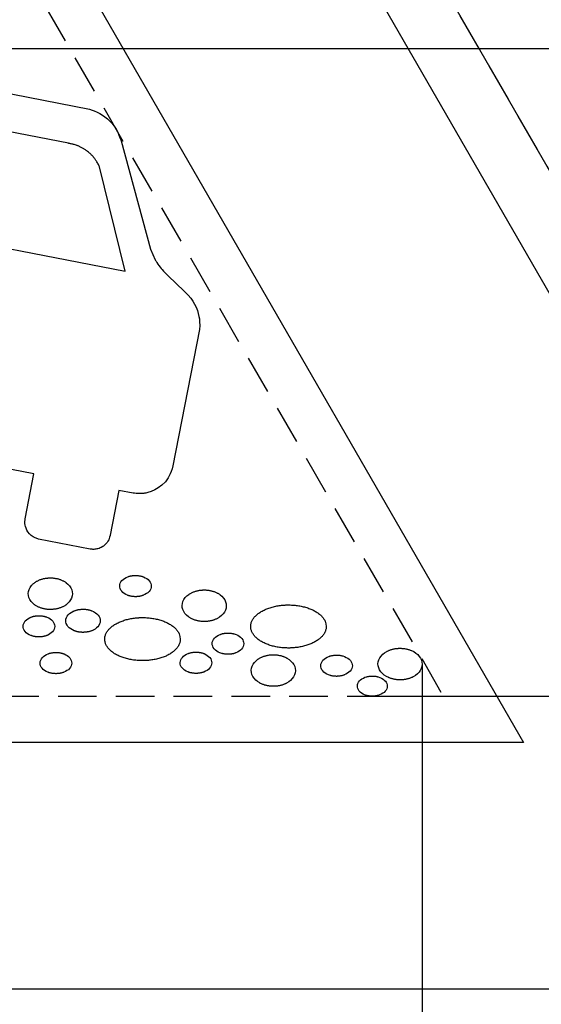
# Model space of a CAD drawing. Header units: millimetres. Extents: x -29 to 951, y -155 to 779.
# Tile 4 of 6: x 534 to 703, y 15 to 334. Entities that reach past the tile are written whole.
import ezdxf

# ---------------------------------------------------------------- set-up
doc = ezdxf.new("R2010")
doc.units = ezdxf.units.MM
doc.header["$LTSCALE"] = 5
doc.linetypes.add('ČÁRKOVANÁX2', pattern=[1.5, 1, -0.5])
doc.layers.add('Kóty', color=2, linetype='Continuous')
doc.layers.add('Značka', color=7, linetype='Continuous')
doc.styles.get("Standard").update_dxf_attribs({"font": 'romand.shx', "height": 25})
doc.dimstyles.get("Standard").update_dxf_attribs({"dimtxt": 25, "dimasz": 30, "dimexe": 0.18, "dimexo": 0.0625, "dimgap": 12.5, "dimtad": 1, "dimdec": 0, "dimzin": 0, "dimdsep": 46, "dimtxsty": 'Standard', "dimcen": 0.09, "dimadec": 0, "dimazin": 0, "dimtfac": 1, "dimtdec": 0, "dimtofl": 0, "dimtmove": 0, "dimatfit": 3, "dimfxl": 1, "dimtolj": 1, "dimtzin": 0, "dimarcsym": 0})

# ---------------------------------------------------------------- blocks, each defined once
blk = doc.blocks.new('*D0')
at = {"layer": 'Defpoints', "color": 0, "transparency": 16777216}
for p in [(209.59, 153.74), (664.59, 125.4), (664.59, -74.94)]:
    blk.add_point(p, dxfattribs=at)
at = {"layer": 'Kóty', "color": 0, "lineweight": -2, "transparency": 16777216}
for p, q in [((209.59, 153.68), (209.59, -75.12)), ((664.59, 125.34), (664.59, -75.12)), ((239.59, -74.94), (634.59, -74.94))]:
    blk.add_line(p, q, dxfattribs=at)
at = {"layer": 'Kóty', "color": 0, "transparency": 16777216}
for points in [[(239.59, -69.94), (239.59, -79.94), (209.59, -74.94)], [(634.59, -69.94), (634.59, -79.94), (664.59, -74.94)]]:
    blk.add_solid(points, dxfattribs=at)
at = {"layer": 'Kóty', "color": 0, "transparency": 16777216, "insert": (437.09, -49.94), "char_height": 25, "attachment_point": 5}
blk.add_mtext('\\A1;455', dxfattribs=at)
blk = doc.blocks.new('*D2')
at = {"layer": 'Defpoints', "color": 0, "transparency": 16777216}
for p in [(453.54, 325), (945.72, 325), (648.54, 115)]:
    blk.add_point(p, dxfattribs=at)
at = {"layer": 'Kóty', "color": 0, "lineweight": -2, "transparency": 16777216}
for p, q in [((453.61, 325), (945.9, 325)), ((945.72, 145), (945.72, 295)), ((648.6, 115), (945.9, 115))]:
    blk.add_line(p, q, dxfattribs=at)
at = {"layer": 'Kóty', "color": 0, "transparency": 16777216}
for points in [[(940.72, 295), (950.72, 295), (945.72, 325)], [(940.72, 145), (950.72, 145), (945.72, 115)]]:
    blk.add_solid(points, dxfattribs=at)
at = {"layer": 'Kóty', "color": 0, "transparency": 16777216, "insert": (920.72, 220), "char_height": 25, "attachment_point": 5, "rotation": 90}
blk.add_mtext('\\A1;210', dxfattribs=at)

msp = doc.modelspace()

# ---------------------------------------------------------------- linework, layer by layer
at = {"layer": 'Značka', "color": 6, "linetype": 'ČÁRKOVANÁX2', "ltscale": 2.5}
for points in [[(870.72, 0), (420.72, 779.42), (-29.28, 0)], [(169.9, 114.94), (420.72, 549.36), (671.53, 114.94)]]:
    msp.add_lwpolyline(points, close=True, dxfattribs=at)
at = {"layer": 'Značka', "color": 5}
for points in [[(836.08, 60), (455.36, 719.42), (454.24, 721.19, 0.010748), (453.08, 722.93, 0.055773), (447.54, 729.17, 0.055979), (440.72, 734.06, 0.069561), (431.09, 738.14, 0.069791), (420.72, 739.42, 0.069502), (410.36, 738.12, 0.067732), (400.72, 734.06, 0.055944), (393.86, 729.2, 0.061133), (388.36, 722.93, 0.012257), (387.19, 721.2), (386.08, 719.42), (5.36, 60, 0.003576)], [(551.21, 148.22), (551.21, 148.19), (551.21, 148.16), (551.13, 147.48), (550.94, 146.83), (550.62, 146.19), (550.2, 145.61), (549.66, 145.04), (549.04, 144.56), (549.01, 144.53), (548.97, 144.51), (548.83, 144.41), (548.69, 144.32), (548.51, 144.21), (548.32, 144.11), (548.13, 144.01), (547.94, 143.92), (547.74, 143.84), (547.55, 143.76), (547.34, 143.67), (547.13, 143.6), (546.91, 143.53), (546.69, 143.46), (546.48, 143.4), (546.26, 143.35), (546.04, 143.3), (545.81, 143.26), (545.58, 143.22), (545.35, 143.19), (545.12, 143.16), (544.89, 143.14, -0.006231), (544.66, 143.12, -0.006823), (544.43, 143.11, -0.006436), (544.19, 143.1), (543.96, 143.1), (543.73, 143.11), (543.5, 143.12), (543.26, 143.13), (543.03, 143.15), (542.8, 143.18), (542.57, 143.21), (542.34, 143.25), (542.11, 143.29), (541.89, 143.34), (541.67, 143.39), (541.46, 143.45), (541.24, 143.51), (541.03, 143.58), (540.82, 143.66), (540.61, 143.74), (540.4, 143.82), (540.21, 143.91), (540.01, 144), (539.83, 144.09), (539.64, 144.19), (539.46, 144.3), (539.28, 144.41), (539.14, 144.5), (539, 144.6), (538.97, 144.63), (538.93, 144.65), (538.34, 145.15), (537.82, 145.72), (537.42, 146.31), (537.12, 146.96), (536.95, 147.62), (536.9, 148.29), (536.98, 148.97), (537.17, 149.61), (537.49, 150.26), (537.91, 150.84), (537.93, 150.87), (537.96, 150.9), (538.06, 151.02), (538.17, 151.14), (538.31, 151.28), (538.45, 151.41), (538.6, 151.54), (538.75, 151.66), (538.9, 151.78), (539.06, 151.89), (539.24, 152.01), (539.42, 152.13), (539.6, 152.24), (539.79, 152.34), (539.98, 152.44), (540.17, 152.53), (540.36, 152.61), (540.56, 152.69), (540.77, 152.78), (540.98, 152.85), (541.2, 152.92), (541.41, 152.99), (541.63, 153.05), (541.85, 153.1), (542.07, 153.15), (542.29, 153.19), (542.52, 153.23), (542.75, 153.26), (542.99, 153.29), (543.22, 153.31, -0.006503), (543.45, 153.33, -0.006947), (543.68, 153.34, -0.006363), (543.92, 153.35), (544.15, 153.35), (544.38, 153.34), (544.61, 153.33), (544.84, 153.32), (545.08, 153.3), (545.31, 153.27), (545.54, 153.24), (545.77, 153.2), (546, 153.15), (546.22, 153.11), (546.43, 153.06), (546.65, 153), (546.87, 152.94), (547.08, 152.87), (547.29, 152.79), (547.5, 152.71), (547.71, 152.63), (547.9, 152.54), (548.1, 152.45), (548.28, 152.36), (548.47, 152.26), (548.65, 152.15), (548.83, 152.04), (548.97, 151.95), (549.11, 151.85), (549.14, 151.82), (549.18, 151.8), (549.77, 151.3), (550.29, 150.73), (550.7, 150.14), (550.99, 149.49), (551.13, 148.86), (551.21, 148.22)], [(601.09, 144.32), (601.09, 144.28), (601.09, 144.25), (601.02, 143.58), (600.82, 142.93), (600.51, 142.28), (600.08, 141.7), (599.54, 141.13), (598.93, 140.65), (598.89, 140.62), (598.86, 140.6), (598.72, 140.51), (598.57, 140.41), (598.39, 140.31), (598.2, 140.2), (598.01, 140.11), (597.82, 140.02), (597.63, 139.93), (597.43, 139.85), (597.22, 139.77), (597.01, 139.69), (596.79, 139.62), (596.58, 139.55), (596.36, 139.5), (596.14, 139.44), (595.92, 139.4), (595.7, 139.35), (595.47, 139.31), (595.24, 139.28), (595.01, 139.25), (594.77, 139.23), (594.54, 139.21, -0.006954), (594.31, 139.2, -0.006431), (594.08, 139.2), (593.84, 139.2), (593.61, 139.2), (593.38, 139.21), (593.15, 139.22), (592.92, 139.25), (592.68, 139.27), (592.45, 139.3), (592.22, 139.34), (592, 139.39), (591.78, 139.43), (591.56, 139.49), (591.34, 139.54), (591.12, 139.61), (590.91, 139.67), (590.7, 139.75), (590.49, 139.83), (590.28, 139.92), (590.09, 140), (589.9, 140.09), (589.71, 140.18), (589.52, 140.28), (589.34, 140.39), (589.16, 140.5), (589.02, 140.6), (588.88, 140.69), (588.85, 140.72), (588.82, 140.74), (588.22, 141.24), (587.7, 141.81), (587.3, 142.41), (587.01, 143.06), (586.83, 143.71), (586.79, 144.38), (586.86, 145.06), (587.06, 145.71), (587.37, 146.35), (587.79, 146.94), (588.33, 147.5), (588.95, 147.99), (588.98, 148.01), (589.02, 148.04), (589.16, 148.13), (589.3, 148.22), (589.49, 148.33), (589.67, 148.43), (589.86, 148.53), (590.05, 148.62), (590.25, 148.71), (590.44, 148.79), (590.65, 148.87), (590.87, 148.94), (591.08, 149.02), (591.3, 149.08), (591.52, 149.14), (591.73, 149.19), (591.96, 149.24), (592.18, 149.28), (592.41, 149.32), (592.64, 149.36), (592.87, 149.38), (593.1, 149.41, -0.006503), (593.33, 149.42, -0.007013), (593.57, 149.43, -0.006428), (593.8, 149.44), (594.03, 149.44), (594.26, 149.43), (594.5, 149.43), (594.73, 149.41), (594.96, 149.39), (595.19, 149.36), (595.42, 149.33), (595.65, 149.29), (595.88, 149.25), (596.1, 149.2), (596.32, 149.15), (596.53, 149.09), (596.75, 149.03), (596.96, 148.96), (597.18, 148.89), (597.39, 148.81), (597.59, 148.72), (597.79, 148.63), (597.98, 148.55), (598.17, 148.45), (598.35, 148.35), (598.53, 148.24), (598.71, 148.13), (598.85, 148.04), (598.99, 147.94), (599.03, 147.92), (599.06, 147.89), (599.65, 147.4), (600.18, 146.82), (600.58, 146.23), (600.87, 145.58), (601.01, 144.96), (601.09, 144.32)], [(633.5, 137.6), (633.5, 137.55), (633.5, 137.5), (633.5, 137.46), (633.5, 137.41), (633.49, 137.22), (633.47, 137.04), (633.43, 136.81), (633.38, 136.58), (633.31, 136.35), (633.23, 136.13), (633.14, 135.91), (633.04, 135.7), (632.92, 135.47), (632.79, 135.24), (632.65, 135.02), (632.49, 134.8), (632.33, 134.6), (632.15, 134.4), (631.97, 134.21), (631.78, 134.03), (631.56, 133.82), (631.33, 133.62), (631.09, 133.43), (630.84, 133.24), (630.59, 133.07), (630.33, 132.9), (630.07, 132.74), (629.8, 132.59), (629.5, 132.43), (629.19, 132.27), (628.87, 132.12), (628.55, 131.98), (628.23, 131.85), (627.9, 131.73), (627.57, 131.61), (627.24, 131.5), (626.88, 131.39), (626.51, 131.28), (626.14, 131.19), (625.77, 131.1), (625.4, 131.02), (625.02, 130.95), (624.65, 130.88), (624.27, 130.83), (623.88, 130.77), (623.48, 130.73), (623.09, 130.69, -0.005106), (622.69, 130.66, -0.00506), (622.29, 130.63, -0.005529), (621.89, 130.62, -0.00514), (621.5, 130.61), (621.1, 130.61), (620.7, 130.62), (620.3, 130.63), (619.91, 130.65), (619.51, 130.68), (619.12, 130.72), (618.72, 130.76), (618.33, 130.81), (617.93, 130.87), (617.56, 130.94), (617.19, 131.01), (616.82, 131.08), (616.45, 131.17), (616.08, 131.26), (615.72, 131.37), (615.36, 131.48), (615, 131.59), (614.67, 131.71), (614.35, 131.83), (614.03, 131.96), (613.71, 132.09), (613.4, 132.24), (613.09, 132.39), (612.79, 132.55), (612.49, 132.72), (612.23, 132.88), (611.97, 133.04), (611.72, 133.21), (611.48, 133.39), (611.24, 133.57), (611.01, 133.77), (610.79, 133.97), (610.57, 134.18), (610.39, 134.37), (610.22, 134.57), (610.06, 134.77), (609.9, 134.97), (609.76, 135.19), (609.62, 135.41), (609.5, 135.64), (609.39, 135.88), (609.3, 136.09), (609.22, 136.31), (609.15, 136.53), (609.1, 136.76), (609.06, 136.99), (609.03, 137.22), (609.01, 137.45), (609.01, 137.69), (609.03, 137.92), (609.05, 138.15), (609.09, 138.39), (609.14, 138.61), (609.21, 138.84), (609.28, 139.06), (609.37, 139.28), (609.47, 139.49), (609.59, 139.73), (609.73, 139.95), (609.87, 140.17), (610.03, 140.39), (610.19, 140.59), (610.37, 140.79), (610.55, 140.98), (610.74, 141.17), (610.96, 141.38), (611.19, 141.58), (611.43, 141.77), (611.68, 141.95), (611.93, 142.12), (612.19, 142.29), (612.45, 142.45), (612.71, 142.6), (613.02, 142.76), (613.33, 142.92), (613.65, 143.07), (613.97, 143.21), (614.29, 143.34), (614.62, 143.47), (614.94, 143.58), (615.28, 143.69), (615.64, 143.8), (616.01, 143.91), (616.37, 144), (616.75, 144.09), (617.12, 144.17), (617.49, 144.24), (617.87, 144.31), (618.24, 144.36), (618.64, 144.42), (619.03, 144.47), (619.43, 144.5, -0.005117), (619.83, 144.53, -0.00507), (620.22, 144.56, -0.005567), (620.62, 144.57, -0.00506), (621.02, 144.58), (621.42, 144.58), (621.82, 144.57), (622.21, 144.56), (622.61, 144.54), (623.01, 144.51), (623.4, 144.48), (623.8, 144.43), (624.19, 144.38), (624.58, 144.32), (624.96, 144.25), (625.33, 144.19), (625.7, 144.11), (626.07, 144.02), (626.43, 143.93), (626.8, 143.83), (627.16, 143.72), (627.52, 143.6), (627.85, 143.48), (628.17, 143.36), (628.49, 143.24), (628.81, 143.1), (629.12, 142.96), (629.43, 142.8), (629.73, 142.64), (630.03, 142.47), (630.29, 142.31), (630.54, 142.15), (630.79, 141.98), (631.03, 141.81), (631.27, 141.62), (631.5, 141.42), (631.73, 141.22), (631.94, 141.01), (632.13, 140.82), (632.3, 140.63), (632.47, 140.43), (632.63, 140.22), (632.78, 140), (632.91, 139.78), (633, 139.6), (633.09, 139.41), (633.11, 139.36), (633.13, 139.31), (633.37, 138.48), (633.5, 137.6)], [(545.47, 137.65), (545.47, 137.63), (545.47, 137.6), (545.42, 137.15), (545.28, 136.71), (545.05, 136.28), (544.75, 135.89), (544.36, 135.51), (543.92, 135.18), (543.4, 134.88), (543.37, 134.87), (543.35, 134.86), (543.24, 134.8), (543.13, 134.76), (542.99, 134.7), (542.85, 134.64), (542.7, 134.59), (542.54, 134.54), (542.39, 134.49), (542.23, 134.45), (542.08, 134.41), (541.92, 134.37), (541.76, 134.34), (541.6, 134.31), (541.44, 134.28), (541.27, 134.26), (541.11, 134.24), (540.94, 134.23, -0.00607), (540.77, 134.22, -0.006503), (540.61, 134.21), (540.44, 134.21), (540.27, 134.21), (540.11, 134.21), (539.94, 134.21), (539.78, 134.23), (539.61, 134.24), (539.44, 134.26), (539.28, 134.28), (539.11, 134.3), (538.95, 134.33), (538.79, 134.37), (538.64, 134.4), (538.48, 134.44), (538.33, 134.48), (538.17, 134.53), (538.02, 134.58), (537.9, 134.62), (537.78, 134.67), (537.75, 134.68), (537.72, 134.69), (537.18, 134.94), (536.67, 135.25), (536.24, 135.58), (535.87, 135.97), (535.58, 136.36), (535.37, 136.8), (535.25, 137.24), (535.21, 137.69), (535.27, 138.15), (535.41, 138.58), (535.63, 139.02), (535.93, 139.41), (536.32, 139.79), (536.76, 140.11), (537.28, 140.41), (537.31, 140.43), (537.34, 140.44), (537.45, 140.49), (537.56, 140.54), (537.7, 140.6), (537.84, 140.65), (537.99, 140.71), (538.14, 140.76), (538.29, 140.81), (538.45, 140.85), (538.61, 140.89), (538.76, 140.93), (538.92, 140.96), (539.08, 140.99), (539.24, 141.01), (539.41, 141.04), (539.58, 141.05), (539.74, 141.07, -0.00607), (539.91, 141.08, -0.006517), (540.07, 141.09), (540.24, 141.09), (540.41, 141.09), (540.58, 141.09), (540.74, 141.08), (540.91, 141.07), (541.07, 141.06), (541.24, 141.04), (541.41, 141.02), (541.57, 140.99), (541.73, 140.96), (541.89, 140.93), (542.05, 140.9), (542.2, 140.86), (542.36, 140.82), (542.51, 140.77), (542.66, 140.72), (542.78, 140.68), (542.9, 140.63), (542.93, 140.62), (542.96, 140.61), (543.51, 140.36), (544.02, 140.05), (544.44, 139.72), (544.82, 139.33), (545.11, 138.93), (545.31, 138.5), (545.42, 138.08), (545.47, 137.65)], [(560.23, 139.44), (560.23, 139.42), (560.23, 139.39), (560.17, 138.9), (560.02, 138.42), (559.77, 137.95), (559.45, 137.52), (559.02, 137.11), (558.54, 136.76), (557.98, 136.43), (557.95, 136.41), (557.92, 136.4), (557.8, 136.34), (557.68, 136.29), (557.53, 136.23), (557.37, 136.17), (557.21, 136.11), (557.04, 136.05), (556.88, 136), (556.71, 135.95), (556.54, 135.91), (556.36, 135.87), (556.19, 135.84), (556.02, 135.81), (555.84, 135.78), (555.66, 135.75), (555.48, 135.73), (555.3, 135.72), (555.12, 135.7), (554.94, 135.7, -0.006047), (554.75, 135.69), (554.57, 135.69), (554.39, 135.69), (554.21, 135.7), (554.03, 135.71), (553.85, 135.73), (553.67, 135.75), (553.49, 135.77), (553.31, 135.8), (553.13, 135.83), (552.96, 135.87), (552.79, 135.9), (552.62, 135.95), (552.45, 135.99), (552.28, 136.04), (552.12, 136.1), (551.98, 136.14), (551.85, 136.19), (551.82, 136.21), (551.79, 136.22), (551.2, 136.49), (550.64, 136.82), (550.18, 137.19), (549.77, 137.61), (549.46, 138.04), (549.23, 138.52), (549.1, 139), (549.06, 139.49), (549.12, 139.99), (549.27, 140.46), (549.52, 140.93), (549.84, 141.36), (550.27, 141.77), (550.75, 142.13), (551.31, 142.45), (551.34, 142.47), (551.37, 142.48), (551.49, 142.54), (551.61, 142.59), (551.76, 142.65), (551.92, 142.71), (552.08, 142.77), (552.25, 142.83), (552.41, 142.88), (552.58, 142.93), (552.75, 142.97), (552.92, 143.01), (553.1, 143.05), (553.27, 143.08), (553.45, 143.11), (553.63, 143.13), (553.81, 143.15), (553.99, 143.17, -0.005819), (554.17, 143.18), (554.35, 143.19, -0.005954), (554.54, 143.19), (554.72, 143.19), (554.9, 143.19), (555.08, 143.18), (555.26, 143.17), (555.44, 143.16), (555.62, 143.14), (555.8, 143.11), (555.98, 143.08), (556.16, 143.05), (556.33, 143.02), (556.5, 142.98), (556.67, 142.94), (556.84, 142.89), (557.01, 142.84), (557.17, 142.79), (557.31, 142.74), (557.44, 142.69), (557.47, 142.68), (557.5, 142.66), (558.09, 142.4), (558.65, 142.06), (559.11, 141.7), (559.52, 141.27), (559.84, 140.84), (560.06, 140.36), (560.17, 139.91), (560.23, 139.44)], [(586.18, 133.5), (586.18, 133.45), (586.18, 133.41), (586.18, 133.36), (586.18, 133.31), (586.16, 133.13), (586.14, 132.94), (586.1, 132.71), (586.05, 132.48), (585.99, 132.26), (585.91, 132.03), (585.82, 131.82), (585.72, 131.6), (585.6, 131.37), (585.47, 131.14), (585.33, 130.92), (585.17, 130.71), (585, 130.5), (584.83, 130.3), (584.65, 130.11), (584.46, 129.93), (584.23, 129.72), (584, 129.52), (583.76, 129.33), (583.52, 129.15), (583.26, 128.97), (583.01, 128.81), (582.74, 128.65), (582.48, 128.5), (582.17, 128.33), (581.86, 128.17), (581.55, 128.02), (581.23, 127.88), (580.9, 127.75), (580.58, 127.63), (580.25, 127.51), (579.92, 127.41), (579.55, 127.29), (579.19, 127.19), (578.82, 127.09), (578.45, 127), (578.07, 126.92), (577.7, 126.85), (577.33, 126.79), (576.95, 126.73), (576.55, 126.68), (576.16, 126.63), (575.84, 126.6), (575.52, 126.57), (575.44, 126.57), (575.37, 126.56), (573.77, 126.52), (573.69, 126.52), (573.61, 126.52), (573.3, 126.52), (572.98, 126.53), (572.58, 126.55), (572.19, 126.58), (571.79, 126.62), (571.4, 126.66), (571, 126.72), (570.61, 126.78), (570.24, 126.84), (569.87, 126.91), (569.49, 126.99), (569.13, 127.07), (568.76, 127.17), (568.39, 127.27), (568.03, 127.38), (567.67, 127.5), (567.35, 127.61), (567.02, 127.73), (566.7, 127.86), (566.39, 127.99), (566.08, 128.14), (565.77, 128.29), (565.46, 128.45), (565.16, 128.63), (564.9, 128.78), (564.65, 128.94), (564.4, 129.11), (564.16, 129.29), (563.92, 129.48), (563.69, 129.67), (563.47, 129.87), (563.25, 130.09), (563.07, 130.27), (562.9, 130.47), (562.73, 130.67), (562.58, 130.88), (562.43, 131.09), (562.3, 131.31), (562.18, 131.54), (562.07, 131.78), (561.97, 131.99), (561.9, 132.21), (561.83, 132.44), (561.77, 132.66), (561.73, 132.89), (561.7, 133.12), (561.69, 133.36), (561.69, 133.59), (561.7, 133.82), (561.73, 134.06), (561.76, 134.29), (561.82, 134.52), (561.88, 134.74), (561.96, 134.96), (562.05, 135.18), (562.15, 135.39), (562.27, 135.63), (562.4, 135.86), (562.55, 136.08), (562.7, 136.29), (562.87, 136.5), (563.04, 136.69), (563.22, 136.88), (563.41, 137.07), (563.63, 137.28), (563.87, 137.48), (564.11, 137.67), (564.35, 137.85), (564.6, 138.03), (564.86, 138.19), (565.12, 138.35), (565.39, 138.5), (565.7, 138.67), (566.01, 138.83), (566.32, 138.97), (566.64, 139.11), (566.96, 139.25), (567.29, 139.37), (567.62, 139.48), (567.95, 139.59), (568.32, 139.7), (568.68, 139.81), (569.05, 139.91), (569.42, 139.99), (569.79, 140.07), (570.17, 140.15), (570.54, 140.21), (570.92, 140.27), (571.31, 140.32), (571.71, 140.37), (572.11, 140.41, -0.005132), (572.5, 140.44, -0.005105), (572.9, 140.46, -0.005552), (573.3, 140.48, -0.005095), (573.7, 140.48), (574.09, 140.48), (574.49, 140.48), (574.89, 140.46), (575.29, 140.44), (575.68, 140.41), (576.08, 140.38), (576.47, 140.33), (576.86, 140.28), (577.26, 140.22), (577.63, 140.16), (578, 140.09), (578.37, 140.01), (578.74, 139.93), (579.11, 139.83), (579.47, 139.73), (579.83, 139.62), (580.19, 139.5), (580.52, 139.39), (580.84, 139.27), (581.17, 139.14), (581.48, 139), (581.8, 138.86), (582.1, 138.71), (582.41, 138.54), (582.71, 138.37), (582.96, 138.22), (583.22, 138.06), (583.46, 137.89), (583.71, 137.71), (583.94, 137.52), (584.18, 137.33), (584.4, 137.12), (584.62, 136.91), (584.8, 136.72), (584.98, 136.53), (585.15, 136.33), (585.31, 136.12), (585.45, 135.91), (585.58, 135.69), (585.68, 135.5), (585.76, 135.31), (585.78, 135.27), (585.8, 135.22), (586.05, 134.38), (586.18, 133.5)], [(606.78, 132.03), (606.78, 132), (606.78, 131.98), (606.72, 131.53), (606.58, 131.09), (606.36, 130.66), (606.06, 130.27), (605.67, 129.88), (605.23, 129.56), (604.71, 129.26), (604.15, 129.02), (604.12, 129.01), (604.09, 129), (603.97, 128.96), (603.85, 128.92), (603.7, 128.87), (603.54, 128.82), (603.39, 128.78), (603.23, 128.75), (603.07, 128.72), (602.91, 128.69), (602.75, 128.66), (602.58, 128.64), (602.41, 128.62), (602.25, 128.61), (602.08, 128.59, -0.006517), (601.92, 128.59, -0.006042), (601.75, 128.58), (601.58, 128.58), (601.41, 128.59), (601.25, 128.59), (601.08, 128.6), (600.92, 128.62), (600.75, 128.64), (600.59, 128.66), (600.42, 128.68), (600.26, 128.71), (600.1, 128.74), (599.94, 128.78), (599.82, 128.81), (599.69, 128.84), (599.66, 128.85), (599.63, 128.86), (599.03, 129.07), (598.48, 129.31), (597.98, 129.62), (597.55, 129.96), (597.17, 130.34), (596.89, 130.74), (596.68, 131.18), (596.55, 131.62), (596.52, 132.07), (596.57, 132.53), (596.71, 132.96), (596.94, 133.4), (597.24, 133.79), (597.63, 134.17), (598.07, 134.49), (598.59, 134.79), (599.14, 135.03), (599.17, 135.04), (599.2, 135.05), (599.32, 135.1), (599.45, 135.14), (599.6, 135.19), (599.76, 135.23), (599.91, 135.27), (600.07, 135.3), (600.23, 135.34), (600.39, 135.36), (600.55, 135.39), (600.72, 135.41), (600.88, 135.43), (601.05, 135.45), (601.21, 135.46, -0.006412), (601.38, 135.47, -0.006033), (601.55, 135.47), (601.72, 135.47), (601.88, 135.47), (602.05, 135.46), (602.22, 135.45), (602.38, 135.44), (602.55, 135.42), (602.71, 135.4), (602.88, 135.37), (603.04, 135.34), (603.2, 135.31), (603.35, 135.27), (603.48, 135.24), (603.6, 135.21), (603.63, 135.2), (603.66, 135.19), (604.27, 134.99), (604.81, 134.74), (605.32, 134.43), (605.75, 134.1), (606.12, 133.71), (606.41, 133.31), (606.62, 132.87), (606.72, 132.46), (606.78, 132.03)], [(596.4, 125.83), (596.4, 125.81), (596.4, 125.79), (596.35, 125.33), (596.21, 124.9), (595.98, 124.46), (595.68, 124.07), (595.29, 123.69), (594.85, 123.37), (594.33, 123.07), (593.78, 122.83), (593.75, 122.82), (593.72, 122.8), (593.6, 122.76), (593.47, 122.72), (593.32, 122.67), (593.16, 122.63), (593.01, 122.59), (592.85, 122.55), (592.69, 122.52), (592.53, 122.49), (592.37, 122.47), (592.2, 122.45), (592.04, 122.43), (591.87, 122.41), (591.71, 122.4, -0.00653), (591.54, 122.39, -0.006124), (591.37, 122.39), (591.21, 122.39), (591.04, 122.39), (590.87, 122.4), (590.71, 122.41), (590.54, 122.42), (590.37, 122.44), (590.21, 122.46), (590.04, 122.49), (589.88, 122.52), (589.72, 122.55), (589.57, 122.58), (589.41, 122.62), (589.26, 122.66), (589.1, 122.71), (588.95, 122.76), (588.83, 122.8), (588.71, 122.85), (588.68, 122.86), (588.65, 122.87), (588.11, 123.12), (587.6, 123.43), (587.17, 123.76), (586.8, 124.15), (586.51, 124.55), (586.3, 124.98), (586.18, 125.42), (586.14, 125.88), (586.2, 126.33), (586.34, 126.77), (586.56, 127.2), (586.86, 127.59), (587.25, 127.97), (587.69, 128.3), (588.21, 128.6), (588.77, 128.84), (588.8, 128.85), (588.83, 128.86), (588.95, 128.9), (589.07, 128.94), (589.22, 128.99), (589.38, 129.03), (589.54, 129.07), (589.69, 129.11), (589.85, 129.14), (590.01, 129.17), (590.17, 129.2), (590.34, 129.22), (590.51, 129.24), (590.67, 129.25), (590.84, 129.26, -0.006576), (591.01, 129.27, -0.006124), (591.17, 129.27), (591.34, 129.27), (591.51, 129.27), (591.67, 129.27), (591.84, 129.26), (592, 129.24), (592.17, 129.22), (592.34, 129.2), (592.5, 129.18), (592.66, 129.15), (592.82, 129.11), (592.98, 129.08), (593.13, 129.04), (593.29, 129), (593.44, 128.95), (593.59, 128.9), (593.72, 128.86), (593.83, 128.81), (593.86, 128.8), (593.89, 128.79), (594.44, 128.54), (594.95, 128.23), (595.37, 127.9), (595.75, 127.51), (596.04, 127.12), (596.24, 126.68), (596.35, 126.26), (596.4, 125.83)], [(623.51, 123.31), (623.51, 123.27), (623.51, 123.24), (623.43, 122.57), (623.24, 121.92), (622.92, 121.27), (622.5, 120.69), (621.96, 120.12), (621.35, 119.64), (620.62, 119.19), (620.58, 119.17), (620.55, 119.16), (620.4, 119.08), (620.24, 119.01), (620.05, 118.92), (619.85, 118.84), (619.64, 118.76), (619.43, 118.68), (619.21, 118.61), (619, 118.55), (618.78, 118.49), (618.56, 118.43), (618.34, 118.39), (618.12, 118.34), (617.89, 118.3), (617.66, 118.27), (617.43, 118.24), (617.19, 118.22), (616.96, 118.2, -0.006987), (616.73, 118.19, -0.006391), (616.5, 118.19), (616.26, 118.19), (616.03, 118.19), (615.8, 118.2), (615.57, 118.22), (615.33, 118.24), (615.1, 118.26), (614.87, 118.3), (614.64, 118.33), (614.42, 118.38), (614.2, 118.42), (613.98, 118.48), (613.76, 118.53), (613.54, 118.6), (613.33, 118.66), (613.12, 118.74), (612.91, 118.82), (612.7, 118.91), (612.51, 118.99), (612.32, 119.08), (612.17, 119.16), (612.02, 119.23), (611.98, 119.26), (611.94, 119.28), (611.23, 119.73), (610.64, 120.23), (610.12, 120.81), (609.72, 121.4), (609.43, 122.05), (609.25, 122.7), (609.21, 123.38), (609.28, 124.05), (609.47, 124.7), (609.79, 125.34), (610.21, 125.93), (610.75, 126.49), (611.37, 126.98), (611.4, 127), (611.44, 127.03), (611.58, 127.12), (611.72, 127.21), (611.9, 127.32), (612.09, 127.42), (612.28, 127.52), (612.47, 127.61), (612.67, 127.7), (612.86, 127.78), (613.07, 127.86), (613.29, 127.94), (613.5, 128.01), (613.72, 128.07), (613.93, 128.13), (614.15, 128.18), (614.37, 128.23), (614.6, 128.27), (614.83, 128.31), (615.06, 128.35), (615.29, 128.38), (615.52, 128.4), (615.75, 128.41, -0.006947), (615.98, 128.42, -0.006363), (616.22, 128.43), (616.45, 128.43), (616.68, 128.43), (616.92, 128.42), (617.15, 128.4), (617.38, 128.38), (617.61, 128.35), (617.84, 128.32), (618.07, 128.28), (618.3, 128.24), (618.52, 128.19), (618.74, 128.14), (618.95, 128.08), (619.17, 128.02), (619.38, 127.95), (619.6, 127.88), (619.8, 127.8), (620.01, 127.71), (620.21, 127.63), (620.4, 127.54), (620.55, 127.46), (620.7, 127.38), (620.73, 127.36), (620.77, 127.34), (621.48, 126.88), (622.07, 126.39), (622.6, 125.81), (623, 125.22), (623.29, 124.57), (623.43, 123.95), (623.51, 123.31)], [(641.98, 124.88), (641.98, 124.85), (641.98, 124.83), (641.93, 124.38), (641.79, 123.94), (641.56, 123.51), (641.26, 123.12), (640.87, 122.74), (640.43, 122.41), (639.91, 122.11), (639.36, 121.87), (639.33, 121.86), (639.3, 121.85), (639.18, 121.81), (639.06, 121.77), (638.9, 121.72), (638.75, 121.68), (638.59, 121.64), (638.43, 121.6), (638.28, 121.57), (638.12, 121.54), (637.95, 121.51), (637.79, 121.49), (637.62, 121.47), (637.45, 121.46), (637.29, 121.45, -0.006439), (637.12, 121.44, -0.006033), (636.95, 121.43), (636.79, 121.43), (636.62, 121.44), (636.45, 121.44), (636.29, 121.45), (636.12, 121.47), (635.96, 121.49), (635.79, 121.51), (635.63, 121.53), (635.46, 121.56), (635.3, 121.59), (635.15, 121.63), (635.02, 121.66), (634.9, 121.69), (634.87, 121.7), (634.84, 121.71), (634.23, 121.92), (633.69, 122.17), (633.18, 122.47), (632.75, 122.81), (632.38, 123.2), (632.09, 123.59), (631.88, 124.03), (631.76, 124.47), (631.73, 124.92), (631.78, 125.38), (631.92, 125.81), (632.15, 126.25), (632.45, 126.64), (632.84, 127.02), (633.28, 127.34), (633.8, 127.64), (634.35, 127.88), (634.38, 127.89), (634.41, 127.9), (634.53, 127.95), (634.65, 127.99), (634.81, 128.04), (634.96, 128.08), (635.12, 128.12), (635.27, 128.15), (635.43, 128.19), (635.59, 128.21), (635.76, 128.24), (635.92, 128.26), (636.09, 128.28), (636.25, 128.3), (636.42, 128.31, -0.006485), (636.59, 128.32, -0.006033), (636.75, 128.32), (636.92, 128.32), (637.09, 128.32), (637.25, 128.31), (637.42, 128.3), (637.59, 128.29), (637.75, 128.27), (637.92, 128.25), (638.08, 128.22), (638.25, 128.19), (638.4, 128.16), (638.56, 128.13), (638.68, 128.1), (638.81, 128.06), (638.84, 128.05), (638.87, 128.04), (639.48, 127.84), (640.02, 127.59), (640.53, 127.28), (640.95, 126.95), (641.33, 126.56), (641.62, 126.16), (641.82, 125.72), (641.93, 125.31), (641.98, 124.88)], [(664.59, 125.4), (664.59, 125.37), (664.59, 125.33), (664.52, 124.66), (664.32, 124.01), (664.01, 123.37), (663.59, 122.78), (663.05, 122.22), (662.43, 121.73), (661.71, 121.29), (661.67, 121.27), (661.63, 121.25), (661.48, 121.17), (661.33, 121.1), (661.13, 121.01), (660.94, 120.93), (660.73, 120.85), (660.51, 120.77), (660.3, 120.7), (660.08, 120.64), (659.86, 120.58), (659.64, 120.53), (659.42, 120.48), (659.2, 120.44), (658.97, 120.4), (658.74, 120.36), (658.51, 120.33), (658.28, 120.31), (658.05, 120.3, -0.006914), (657.81, 120.28, -0.00645), (657.58, 120.28), (657.35, 120.28), (657.12, 120.28), (656.88, 120.29), (656.65, 120.31), (656.42, 120.33), (656.19, 120.36), (655.96, 120.39), (655.73, 120.43), (655.5, 120.47), (655.28, 120.52), (655.06, 120.57), (654.85, 120.63), (654.63, 120.69), (654.42, 120.76), (654.2, 120.83), (654.03, 120.9), (653.87, 120.96), (653.83, 120.98), (653.79, 121), (653.03, 121.37), (652.32, 121.83), (651.72, 122.32), (651.2, 122.9), (650.8, 123.49), (650.51, 124.14), (650.34, 124.79), (650.29, 125.47), (650.36, 126.14), (650.56, 126.79), (650.88, 127.44), (651.3, 128.02), (651.84, 128.59), (652.45, 129.07), (653.18, 129.52), (653.21, 129.54), (653.25, 129.55), (653.4, 129.63), (653.56, 129.7), (653.75, 129.79), (653.95, 129.87), (654.16, 129.95), (654.37, 130.03), (654.59, 130.1), (654.8, 130.16), (655.02, 130.22), (655.24, 130.28), (655.46, 130.32), (655.68, 130.37), (655.91, 130.41), (656.14, 130.44), (656.37, 130.47), (656.6, 130.49), (656.84, 130.51, -0.006947), (657.07, 130.52, -0.006483), (657.3, 130.52), (657.54, 130.52), (657.77, 130.52), (658, 130.51), (658.23, 130.49), (658.46, 130.47), (658.7, 130.45), (658.93, 130.41), (659.16, 130.38), (659.38, 130.33), (659.6, 130.29), (659.82, 130.23), (660.04, 130.18), (660.25, 130.11), (660.47, 130.04), (660.68, 129.97), (660.85, 129.91), (661.02, 129.84), (661.06, 129.82), (661.1, 129.8), (661.86, 129.43), (662.56, 128.98), (663.16, 128.48), (663.68, 127.9), (664.09, 127.31), (664.37, 126.66), (664.52, 126.04), (664.59, 125.4)], [(653.3, 118.27), (653.3, 118.24), (653.3, 118.22), (653.25, 117.79), (653.12, 117.38), (652.9, 116.97), (652.62, 116.6), (652.25, 116.23), (651.83, 115.93), (651.34, 115.64), (650.82, 115.42), (650.24, 115.23), (650.21, 115.22), (650.18, 115.21), (650.06, 115.18), (649.94, 115.16), (649.79, 115.13), (649.64, 115.1), (649.48, 115.08), (649.33, 115.05), (649.17, 115.04), (649.01, 115.02), (648.85, 115.01, -0.006474), (648.7, 115, -0.006078), (648.54, 115), (648.38, 115), (648.22, 115), (648.07, 115.01), (647.91, 115.02), (647.75, 115.03), (647.59, 115.05), (647.44, 115.07), (647.28, 115.1), (647.13, 115.12), (646.98, 115.15), (646.83, 115.19), (646.71, 115.21), (646.59, 115.25), (646.56, 115.25), (646.54, 115.26), (645.96, 115.46), (645.45, 115.69), (644.97, 115.99), (644.56, 116.3), (644.21, 116.67), (643.94, 117.05), (643.74, 117.46), (643.62, 117.88), (643.59, 118.31), (643.64, 118.74), (643.77, 119.15), (643.99, 119.57), (644.27, 119.94), (644.64, 120.3), (645.06, 120.61), (645.55, 120.89), (646.07, 121.12), (646.65, 121.3), (646.68, 121.31), (646.71, 121.32), (646.83, 121.35), (646.95, 121.37), (647.1, 121.4), (647.25, 121.43), (647.41, 121.46), (647.56, 121.48), (647.72, 121.5), (647.88, 121.51), (648.03, 121.52, -0.006484), (648.19, 121.53, -0.00604), (648.35, 121.53), (648.51, 121.53), (648.67, 121.53), (648.82, 121.52), (648.98, 121.51), (649.14, 121.5), (649.29, 121.48), (649.45, 121.46), (649.61, 121.44), (649.76, 121.41), (649.91, 121.38), (650.06, 121.35), (650.18, 121.32), (650.29, 121.29), (650.32, 121.28), (650.35, 121.27), (650.93, 121.07), (651.44, 120.84), (651.92, 120.54), (652.32, 120.23), (652.68, 119.86), (652.96, 119.49), (653.15, 119.07), (653.25, 118.67), (653.3, 118.27)]]:
    msp.add_lwpolyline(points, format="xyb", dxfattribs=at)
at = {"layer": 'Značka', "color": 1}
for points in [[(438.04, 709.42), (818.76, 50), (819.24, 49.07), (819.71, 48.13, -0.055637), (821.02, 44.18, -0.055928), (821.43, 40, -0.069571), (820.79, 34.81, -0.069825), (818.76, 30, -0.069532), (815.6, 25.84, -0.067733), (811.43, 22.68, -0.055923), (807.61, 20.93, -0.061121), (803.53, 20.11, -0.012253), (802.48, 20.04, -0.004086), (801.43, 20)], [(801.43, 20), (40, 20, -0.003586)]]:
    msp.add_lwpolyline(points, format="xyb", dxfattribs=at)
msp.add_lwpolyline([(143.92, 100), (420.72, 579.42), (697.51, 100), (143.92, 100)], dxfattribs=at)
at = {"layer": 'Značka', "color": 5}
for points in [[(506.35, 315.12), (556.73, 305.32), (557.57, 305.03), (558.26, 304.78), (559.21, 304.39), (560.13, 303.93), (561.01, 303.41), (561.75, 302.88), (562.59, 302.18), (563.33, 301.47), (563.94, 300.81), (564.43, 300.2), (564.96, 299.49), (565.35, 298.88), (565.78, 298.11), (566.04, 297.56), (566.3, 296.94), (566.52, 296.37), (566.7, 295.84), (566.86, 295.36), (566.96, 295.02), (576.57, 259.95), (578.06, 256.47), (578.17, 256.28), (578.35, 256.01), (578.61, 255.6), (578.93, 255.12), (579.27, 254.64), (579.64, 254.15), (580.01, 253.69), (580.34, 253.3), (580.75, 252.83), (581.11, 252.46), (581.54, 252.02), (581.93, 251.65), (582.28, 251.32), (587.48, 246.29), (587.81, 245.97), (588.76, 245), (589.55, 244.09), (590.29, 243.06), (590.81, 242.15), (591.29, 241.15), (591.71, 240.08), (592, 239.13), (592.24, 238.13), (592.37, 237.3), (592.46, 236.35), (592.47, 235.18), (592.41, 233.9), (583.81, 189.65), (583.5, 188.67), (583.22, 187.87), (582.92, 187.09), (582.23, 185.75), (581.35, 184.54), (580.24, 183.44), (579.05, 182.53), (577.94, 181.88), (576.77, 181.36), (575.67, 181), (575.04, 180.87), (575, 180.86), (574.97, 180.85), (574.84, 180.83), (574.72, 180.81), (574.56, 180.78), (574.4, 180.76), (574.32, 180.75), (574.25, 180.74), (574.18, 180.74), (574.1, 180.73), (574.03, 180.72), (573.95, 180.72), (573.89, 180.71), (573.84, 180.71), (573.82, 180.71), (573.81, 180.71), (573.53, 180.7), (573.51, 180.7), (573.5, 180.69), (573.44, 180.69), (573.38, 180.69), (573.31, 180.69), (573.24, 180.69), (573.16, 180.69), (573.07, 180.69), (573, 180.69), (572.93, 180.69), (572.91, 180.69), (572.89, 180.69), (572.54, 180.71), (571.9, 180.74), (571.32, 180.79), (570.91, 180.83), (566.25, 181.73), (563.42, 167.17), (563.39, 167.03), (563.34, 166.83), (563.26, 166.52), (563.14, 166.16), (562.96, 165.73), (562.72, 165.28), (562.43, 164.85), (562.13, 164.48), (561.73, 164.07), (561.27, 163.69), (561.02, 163.52), (560.55, 163.24), (560.21, 163.07), (559.86, 162.93), (559.47, 162.81), (559.1, 162.72), (558.78, 162.66), (558.45, 162.62), (558.16, 162.6), (557.84, 162.6), (557.63, 162.62), (557.45, 162.63), (557.28, 162.65), (557.14, 162.67), (556.96, 162.69), (540.21, 165.95), (539.94, 166.04), (539.13, 166.35), (538.45, 166.68), (537.81, 167.13), (537.24, 167.68), (536.78, 168.28), (536.43, 168.86), (536.18, 169.42), (535.98, 170), (535.88, 170.48), (535.82, 170.97), (535.82, 171.53), (535.88, 172.32), (535.9, 172.52), (538.73, 187.08), (428.36, 208.53)], [(496.93, 266.65), (568.29, 252.78), (559.84, 287.03), (559.81, 287.07), (559.79, 287.12), (559.63, 287.4), (559.46, 287.68), (559.31, 287.95), (559.15, 288.21), (558.98, 288.47), (558.82, 288.73), (558.68, 288.94), (558.54, 289.14), (558.38, 289.35), (558.22, 289.56), (558.2, 289.6), (558.17, 289.63), (558.14, 289.66), (558.12, 289.69), (558.07, 289.75), (558.02, 289.81), (557.9, 289.96), (557.78, 290.1), (557.6, 290.29), (557.43, 290.47), (557.25, 290.65), (557.06, 290.82), (556.91, 290.96), (556.76, 291.1), (556.57, 291.26), (556.37, 291.43), (556.13, 291.62), (555.89, 291.8), (555.69, 291.95), (555.48, 292.1), (555.27, 292.24), (555.06, 292.37), (554.89, 292.48), (554.71, 292.58), (554.49, 292.71), (554.27, 292.83), (554.06, 292.95), (553.84, 293.06), (553.65, 293.15), (553.47, 293.24), (553.28, 293.32), (553.09, 293.4), (552.94, 293.46), (552.79, 293.52), (552.6, 293.59), (552.41, 293.65), (552.11, 293.75), (551.82, 293.84), (551.57, 293.9), (551.32, 293.96), (551.07, 294.02), (550.82, 294.08), (550.61, 294.12), (550.41, 294.16), (550.2, 294.2), (549.98, 294.25), (549.94, 294.25), (549.9, 294.26), (504.03, 303.18)], [(576.79, 150.7), (576.79, 150.68), (576.79, 150.66), (576.74, 150.21), (576.6, 149.77), (576.37, 149.33), (576.07, 148.94), (575.68, 148.56), (575.24, 148.24), (574.72, 147.94), (574.17, 147.7), (574.14, 147.69), (574.11, 147.68), (573.99, 147.63), (573.86, 147.59), (573.71, 147.55), (573.55, 147.5), (573.4, 147.46), (573.24, 147.43), (573.08, 147.4), (572.92, 147.37), (572.76, 147.34), (572.59, 147.32), (572.43, 147.3), (572.26, 147.28), (572.09, 147.27), (571.93, 147.26), (571.76, 147.26), (571.59, 147.26), (571.43, 147.26), (571.26, 147.27), (571.1, 147.28), (570.93, 147.3), (570.76, 147.31), (570.6, 147.34), (570.43, 147.36), (570.27, 147.39), (570.11, 147.42), (569.96, 147.46), (569.8, 147.49), (569.65, 147.54), (569.49, 147.58), (569.34, 147.63), (569.22, 147.68), (569.1, 147.72), (569.07, 147.73), (569.04, 147.75), (568.5, 147.99), (567.99, 148.3), (567.56, 148.63), (567.19, 149.02), (566.9, 149.42), (566.69, 149.86), (566.57, 150.3), (566.53, 150.75), (566.59, 151.2), (566.73, 151.64), (566.95, 152.07), (567.25, 152.46), (567.64, 152.85), (568.08, 153.17), (568.6, 153.47), (569.16, 153.71), (569.19, 153.72), (569.22, 153.73), (569.34, 153.77), (569.46, 153.82), (569.61, 153.86), (569.77, 153.91), (569.93, 153.95), (570.08, 153.98), (570.24, 154.01), (570.4, 154.04), (570.56, 154.07), (570.73, 154.09), (570.9, 154.11), (571.06, 154.13), (571.23, 154.14), (571.39, 154.14), (571.56, 154.15), (571.73, 154.15), (571.9, 154.14), (572.06, 154.14), (572.23, 154.13), (572.39, 154.11), (572.56, 154.1), (572.73, 154.07), (572.89, 154.05), (573.05, 154.02), (573.21, 153.99), (573.37, 153.95), (573.52, 153.91), (573.68, 153.87), (573.83, 153.83), (573.98, 153.78), (574.1, 153.73), (574.22, 153.69), (574.25, 153.68), (574.28, 153.66), (574.83, 153.42), (575.34, 153.11), (575.76, 152.78), (576.14, 152.39), (576.43, 151.99), (576.63, 151.55), (576.74, 151.14), (576.79, 150.7)], [(550.99, 125.74), (550.99, 125.71), (550.99, 125.69), (550.94, 125.24), (550.8, 124.8), (550.57, 124.37), (550.27, 123.98), (549.88, 123.59), (549.44, 123.27), (548.92, 122.97), (548.37, 122.73), (548.34, 122.72), (548.31, 122.71), (548.19, 122.67), (548.06, 122.63), (547.91, 122.58), (547.76, 122.53), (547.6, 122.49), (547.44, 122.46), (547.28, 122.43), (547.13, 122.4), (546.96, 122.37), (546.8, 122.35), (546.63, 122.33), (546.46, 122.32), (546.3, 122.3), (546.13, 122.3), (545.96, 122.29), (545.8, 122.29), (545.63, 122.3), (545.46, 122.3), (545.3, 122.31), (545.13, 122.33), (544.96, 122.35), (544.8, 122.37), (544.64, 122.39), (544.47, 122.42), (544.31, 122.45), (544.16, 122.49), (544, 122.53), (543.85, 122.57), (543.69, 122.61), (543.54, 122.66), (543.42, 122.71), (543.3, 122.75), (543.27, 122.77), (543.24, 122.78), (542.7, 123.02), (542.19, 123.33), (541.76, 123.67), (541.39, 124.05), (541.1, 124.45), (540.89, 124.89), (540.77, 125.33), (540.74, 125.78), (540.79, 126.24), (540.93, 126.67), (541.16, 127.11), (541.46, 127.5), (541.85, 127.88), (542.28, 128.2), (542.81, 128.5), (543.36, 128.74), (543.39, 128.75), (543.42, 128.76), (543.54, 128.81), (543.66, 128.85), (543.82, 128.9), (543.97, 128.94), (544.13, 128.98), (544.28, 129.01), (544.44, 129.05), (544.6, 129.07), (544.77, 129.1), (544.93, 129.12), (545.1, 129.14), (545.26, 129.16), (545.43, 129.17), (545.6, 129.18), (545.76, 129.18), (545.93, 129.18), (546.1, 129.18), (546.26, 129.17), (546.43, 129.16), (546.6, 129.15), (546.76, 129.13), (546.93, 129.11), (547.09, 129.08), (547.26, 129.05), (547.41, 129.02), (547.57, 128.98), (547.72, 128.95), (547.88, 128.9), (548.03, 128.86), (548.19, 128.81), (548.31, 128.76), (548.43, 128.72), (548.46, 128.71), (548.49, 128.7), (549.03, 128.45), (549.54, 128.14), (549.96, 127.81), (550.34, 127.42), (550.63, 127.02), (550.83, 126.58), (550.94, 126.17), (550.99, 125.74)]]:
    msp.add_lwpolyline(points, dxfattribs=at)

# ---------------------------------------------------------------- dimensions: what is measured, and where the dimension line sits
at = {"layer": 'Kóty'}
dim = msp.add_linear_dim(base=(945.72, 325), p1=(648.54, 115), p2=(453.54, 325), angle=90, dimstyle='Standard', dxfattribs=at)
dim.commit()
dim.dimension.update_dxf_attribs({"geometry": '*D2', "text_midpoint": (920.72, 220)})
dim = msp.add_linear_dim(base=(664.59, -74.94), p1=(209.59, 153.74), p2=(664.59, 125.4), dimstyle='Standard', dxfattribs=at)
dim.commit()
dim.dimension.update_dxf_attribs({"geometry": '*D0', "text_midpoint": (437.09, -49.94)})

doc.saveas('drawing.dxf')
